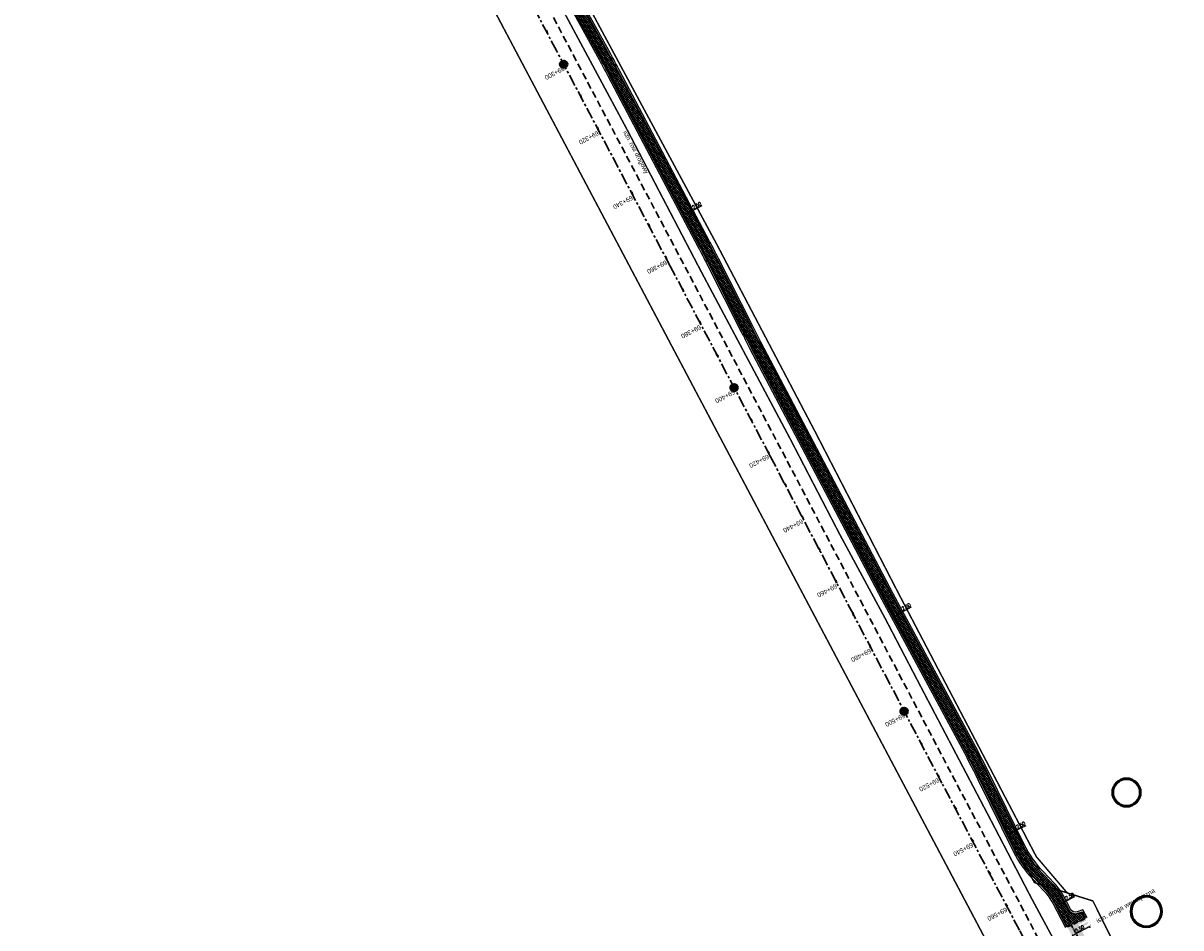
# Model space of a CAD drawing. Extents: x 7529638 to 7533737, y 5721204 to 5727900.
# Tile 11 of 24: x 7530874 to 7531190, y 5725067 to 5725315. Entities that reach past the tile are written whole.
import ezdxf

# ---------------------------------------------------------------- set-up
doc = ezdxf.new("R2010")
doc.units = 0
doc.header["$PDMODE"] = 1
doc.header["$PDSIZE"] = 0.3
for name, pattern in [('817-dzialki-09-05-04$0$HIDDEN', [0.375, 0.25, -0.125]), ('ACAD_ISO05W100', [33, 24, -3, 0, -3, 0, -3]), ('CENTER', [50.8, 31.75, -6.35, 6.35, -6.35]), ('DASHED', [19.05, 12.7, -6.35]), ('HIDDEN', [9.525, 6.35, -3.175])]:
    doc.linetypes.add(name, pattern=pattern)
for name, color, linetype in [('C-DROGI-SYTUACJA-ETYKIETY', 7, 'Continuous'), ('D-pobocza', 60, 'Continuous'), ('D-rowy', 160, 'Continuous'), ('D-wymiary', 1, 'Continuous')]:
    doc.layers.add(name, color=color, linetype=linetype)
for name, color, linetype, lineweight, true_color in [('D-hatch-ciag-pieszo-rowerowy', 7, 'Continuous', 13, 0xff9f80), ('D-LR-etap-III', 7, '817-dzialki-09-05-04$0$HIDDEN', 50, 0x00008f), ('D-podzialy-dzialek', 7, 'Continuous', 50, 0xff3333), ('D-poziome-powl-czerwona', 7, 'Continuous', 9, 0xff6161)]:
    doc.layers.add(name, color=color, linetype=linetype, lineweight=lineweight, true_color=true_color)
for name, color, linetype, lineweight in [('D-krawędzie', 3, 'Continuous', 30), ('D-krawężniki-obniżone', 40, 'DASHED', 30), ('D-obrzeża', 2, 'Continuous', 30), ('D-opisy', 2, 'Continuous', 30), ('D-oś', 10, 'CENTER', 30), ('D-pas-drogowy', 7, 'ACAD_ISO05W100', 50)]:
    doc.layers.add(name, color=color, linetype=linetype, lineweight=lineweight)
doc.layers.add('D-malowanie-proj', color=7, linetype='Continuous', true_color=0x3333ff)
doc.styles.add('DIMTEXT', font='simplex.shx', dxfattribs={"width": 0.7})
doc.styles.get("Standard").update_dxf_attribs({"font": 'arial.ttf'})
doc.dimstyles.new('500', dxfattribs={"dimtxt": 1, "dimasz": 0.7, "dimexe": 0.2, "dimexo": 0.5, "dimgap": 0.2, "dimtad": 1, "dimrnd": 0.005, "dimzin": 0, "dimdsep": 46, "dimtxsty": 'DIMTEXT', "dimblk": 'ARCHTICK', "dimcen": 0, "dimclrd": 256, "dimclre": 256, "dimclrt": 2, "dimadec": 5, "dimazin": 0, "dimtfac": 1, "dimtofl": 0, "dimtmove": 0, "dimatfit": 3, "dimfxl": 1, "dimtolj": 1, "dimtzin": 0, "dimlwd": -1, "dimlwe": -1, "dimarcsym": 0})
pattern_1 = [(45, (0, 0), (-0.33675960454, 0.33675960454), []), (135, (0, 0), (-0.33675960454, -0.33675960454), [])]

# ---------------------------------------------------------------- blocks, each defined once
blk = doc.blocks.new('kilometraz')
at = {"linetype": 'ByBlock', "lineweight": -2}
blk.add_hatch(color=0, dxfattribs=at).paths.add_polyline_path([(0, -0.375, 0.4142136), (0.375, 0, 0.4142136), (0, 0.375)])
at = {"color": 0, "linetype": 'ByBlock', "lineweight": -2}
blk.add_line((0, 0.375), (0, -0.375), dxfattribs=at)
blk.add_circle((0, 0), 0.375, dxfattribs=at)
blk = doc.blocks.new('AeccTickLine')
at = {"color": 0, "linetype": 'ByBlock', "lineweight": -2}
blk.add_line((0, 1), (0, -1), dxfattribs=at)
blk = doc.blocks.new('_ArchTick')
at = {"color": 0, "linetype": 'ByBlock', "const_width": 0.15}
blk.add_lwpolyline([(-0.5, -0.5), (0.5, 0.5)], dxfattribs=at)
blk = doc.blocks.new('*D86')
at = {"layer": 'D-wymiary', "transparency": 16777216}
for p, q in [((7531165.47, 5725067.62), (7531160.62, 5725065.08)), ((7531160.85, 5725064.64), (7531160.72, 5725064.9)), ((7531165.7, 5725067.19), (7531165.56, 5725067.44))]:
    blk.add_line(p, q, dxfattribs=at)
at = {"layer": 'Defpoints', "color": 0, "transparency": 16777216}
for p in [(7531160.62, 5725065.08), (7531160.62, 5725065.08), (7531165.47, 5725067.63)]:
    blk.add_point(p, dxfattribs=at)
at = {"layer": 'D-wymiary', "transparency": 16777216, "xscale": 0.6999999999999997, "yscale": 0.6999999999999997, "zscale": 0.6999999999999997}
for p, rotation in [((7531165.47, 5725067.62), 27.68596842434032), ((7531160.62, 5725065.08), 207.6859684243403)]:
    blk.add_blockref('_ArchTick', p, dxfattribs=dict(at, rotation=rotation))
at = {"layer": 'D-wymiary', "color": 2, "transparency": 16777216, "insert": (7531162.72, 5725066.97), "char_height": 1, "attachment_point": 5, "rotation": 27.686, "style": 'DIMTEXT'}
blk.add_mtext('\\A1;5.50', dxfattribs=at)
blk = doc.blocks.new('*D95')
at = {"layer": 'D-wymiary', "transparency": 16777216}
for p, q in [((7531156.34, 5725073.15), (7531158.55, 5725074.31)), ((7531158.55, 5725074.31), (7531161.41, 5725075.82)), ((7531156.57, 5725072.71), (7531156.43, 5725072.97)), ((7531158.79, 5725073.87), (7531158.65, 5725074.14))]:
    blk.add_line(p, q, dxfattribs=at)
at = {"layer": 'Defpoints', "color": 0, "transparency": 16777216}
for p in [(7531158.55, 5725074.31), (7531158.55, 5725074.31), (7531156.34, 5725073.15)]:
    blk.add_point(p, dxfattribs=at)
at = {"layer": 'D-wymiary', "transparency": 16777216, "xscale": 0.6999999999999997, "yscale": 0.6999999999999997, "zscale": 0.6999999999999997}
for p, rotation in [((7531158.55, 5725074.31), 27.78069430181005), ((7531156.34, 5725073.15), 207.7806943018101)]:
    blk.add_blockref('_ArchTick', p, dxfattribs=dict(at, rotation=rotation))
at = {"layer": 'D-wymiary', "color": 2, "transparency": 16777216, "insert": (7531159.97, 5725075.85), "char_height": 1, "attachment_point": 5, "rotation": 27.7807, "style": 'DIMTEXT'}
blk.add_mtext('\\A1;2.50', dxfattribs=at)
blk = doc.blocks.new('*D112')
at = {"layer": 'D-wymiary', "linetype": 'ByBlock', "transparency": 16777216}
for p, q in [((7531142.87, 5725092.71), (7531145.12, 5725093.82)), ((7531144.89, 5725094.27), (7531145.03, 5725094)), ((7531145.12, 5725093.82), (7531148.02, 5725095.25)), ((7531142.65, 5725093.16), (7531142.78, 5725092.89))]:
    blk.add_line(p, q, dxfattribs=at)
at = {"layer": 'Defpoints', "color": 0, "linetype": 'ByBlock', "transparency": 16777216}
for p in [(7531145.12, 5725093.82), (7531145.12, 5725093.82), (7531142.87, 5725092.71)]:
    blk.add_point(p, dxfattribs=at)
at = {"layer": 'D-wymiary', "linetype": 'ByBlock', "transparency": 16777216, "xscale": 0.6999999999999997, "yscale": 0.6999999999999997, "zscale": 0.6999999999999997}
for p, rotation in [((7531145.12, 5725093.82), 26.27274680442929), ((7531142.87, 5725092.71), 206.2727468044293)]:
    blk.add_blockref('_ArchTick', p, dxfattribs=dict(at, rotation=rotation))
at = {"layer": 'D-wymiary', "color": 2, "linetype": 'ByBlock', "transparency": 16777216, "insert": (7531146.57, 5725095.32), "char_height": 1, "attachment_point": 5, "rotation": 26.2727, "style": 'DIMTEXT'}
blk.add_mtext('\\A1;2.50', dxfattribs=at)
blk = doc.blocks.new('*D113')
at = {"layer": 'D-wymiary', "linetype": 'ByBlock', "transparency": 16777216}
for p, q in [((7531111.66, 5725152.33), (7531113.86, 5725153.52)), ((7531113.62, 5725153.96), (7531113.77, 5725153.69)), ((7531113.86, 5725153.52), (7531116.71, 5725155.05)), ((7531111.42, 5725152.77), (7531111.56, 5725152.51))]:
    blk.add_line(p, q, dxfattribs=at)
at = {"layer": 'Defpoints', "color": 0, "linetype": 'ByBlock', "transparency": 16777216}
for p in [(7531113.86, 5725153.52), (7531113.86, 5725153.52), (7531111.66, 5725152.33)]:
    blk.add_point(p, dxfattribs=at)
at = {"layer": 'D-wymiary', "linetype": 'ByBlock', "transparency": 16777216, "xscale": 0.6999999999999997, "yscale": 0.6999999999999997, "zscale": 0.6999999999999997}
for p, rotation in [((7531113.86, 5725153.52), 28.3226290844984), ((7531111.66, 5725152.33), 208.3226290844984)]:
    blk.add_blockref('_ArchTick', p, dxfattribs=dict(at, rotation=rotation))
at = {"layer": 'D-wymiary', "color": 2, "linetype": 'ByBlock', "transparency": 16777216, "insert": (7531115.26, 5725155.07), "char_height": 1, "attachment_point": 5, "rotation": 28.3226, "style": 'DIMTEXT'}
blk.add_mtext('\\A1;2.50', dxfattribs=at)
blk = doc.blocks.new('*D114')
at = {"layer": 'D-wymiary', "linetype": 'ByBlock', "transparency": 16777216}
for p, q in [((7531056.57, 5725263.3), (7531059.43, 5725264.81)), ((7531054.36, 5725262.13), (7531056.57, 5725263.3)), ((7531054.59, 5725261.69), (7531054.45, 5725261.95)), ((7531056.8, 5725262.86), (7531056.66, 5725263.12))]:
    blk.add_line(p, q, dxfattribs=at)
at = {"layer": 'Defpoints', "color": 0, "linetype": 'ByBlock', "transparency": 16777216}
for p in [(7531054.36, 5725262.13), (7531056.57, 5725263.3), (7531056.57, 5725263.3)]:
    blk.add_point(p, dxfattribs=at)
at = {"layer": 'D-wymiary', "linetype": 'ByBlock', "transparency": 16777216, "xscale": 0.6999999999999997, "yscale": 0.6999999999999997, "zscale": 0.6999999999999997}
for p, rotation in [((7531054.36, 5725262.13), 207.8127057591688), ((7531056.57, 5725263.3), 27.81270575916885)]:
    blk.add_blockref('_ArchTick', p, dxfattribs=dict(at, rotation=rotation))
at = {"layer": 'D-wymiary', "color": 2, "linetype": 'ByBlock', "transparency": 16777216, "insert": (7531057.98, 5725264.83), "char_height": 1, "attachment_point": 5, "rotation": 27.8127, "style": 'DIMTEXT'}
blk.add_mtext('\\A1;2.50', dxfattribs=at)

msp = doc.modelspace()

# ---------------------------------------------------------------- hatches: boundary and pattern name
at = {"layer": 'D-hatch-ciag-pieszo-rowerowy'}
h = msp.add_hatch(dxfattribs=at)
h.set_pattern_fill('ANSI37', color=256, scale=0.15, style=0)
h.set_pattern_definition(pattern_1)
h.paths.add_polyline_path([(7531004.677, 5725360.684), (7531003.472, 5725360.289), (7531020.53, 5725328.004, 0.0040668), (7531022.845, 5725323.708), (7531032.808, 5725305.571, -0.0042281), (7531035.213, 5725301.104), (7531043.691, 5725285.032), (7531044.822, 5725285.569), (7531036.314, 5725301.696, 0.0042281), (7531033.909, 5725306.164), (7531023.945, 5725324.301, -0.0040668), (7531021.63, 5725328.597)])
h.paths.add_polyline_path([(7531003.472, 5725360.289), (7531002.267, 5725359.893), (7531019.429, 5725327.411, 0.0040668), (7531021.744, 5725323.115), (7531031.707, 5725304.978, -0.0042281), (7531034.112, 5725300.511), (7531042.561, 5725284.496), (7531043.691, 5725285.032), (7531035.213, 5725301.104, 0.0042281), (7531032.808, 5725305.571), (7531022.845, 5725323.708, -0.0040668), (7531020.53, 5725328.004)])
h = msp.add_hatch(dxfattribs=at)
h.set_pattern_fill('ANSI37', color=256, scale=0.15, style=0)
h.set_pattern_definition(pattern_1)
h.paths.add_polyline_path([(7531044.822, 5725285.569), (7531043.691, 5725285.032), (7531059.944, 5725254.223, -0.0044005), (7531062.366, 5725249.531), (7531071.709, 5725231.04, 0.0041222), (7531073.975, 5725226.644), (7531080.59, 5725214.071), (7531081.737, 5725214.576), (7531075.086, 5725227.216, -0.0041222), (7531072.82, 5725231.613), (7531063.477, 5725250.104, 0.0044006), (7531061.055, 5725254.796)])
h.paths.add_polyline_path([(7531043.691, 5725285.032), (7531042.561, 5725284.496), (7531058.833, 5725253.649, -0.0044005), (7531061.256, 5725248.957), (7531070.597, 5725230.467, 0.0041222), (7531072.864, 5725226.071), (7531079.443, 5725213.566), (7531080.59, 5725214.071), (7531073.975, 5725226.644, -0.0041222), (7531071.709, 5725231.04), (7531062.366, 5725249.531, 0.0044005), (7531059.944, 5725254.223)])
h = msp.add_hatch(dxfattribs=at)
h.set_pattern_fill('ANSI37', color=256, scale=0.15, style=0)
h.set_pattern_definition(pattern_1)
h.paths.add_polyline_path([(7531088.49, 5725201.74), (7531081.737, 5725214.576), (7531080.59, 5725214.071), (7531087.383, 5725201.158), (7531110.122, 5725157.821), (7531118.165, 5725142.897), (7531119.253, 5725143.512), (7531111.229, 5725158.402)])
h.paths.add_polyline_path([(7531087.383, 5725201.158), (7531080.59, 5725214.071), (7531079.443, 5725213.566), (7531086.277, 5725200.577), (7531109.015, 5725157.24), (7531117.077, 5725142.282), (7531118.165, 5725142.897), (7531110.122, 5725157.821)])
h = msp.add_hatch(dxfattribs=at)
h.set_pattern_fill('ANSI37', color=256, scale=0.15, style=0)
h.set_pattern_definition(pattern_1)
h.paths.add_polyline_path([(7531118.165, 5725142.897), (7531117.077, 5725142.282), (7531130.341, 5725117.67, -0.0090115), (7531135.299, 5725108.06), (7531145.036, 5725088.322, 0.0752857), (7531150.171, 5725080.951), (7531151.457, 5725079.596), (7531152.272, 5725080.553), (7531151.217, 5725081.666, -0.0752517), (7531146.083, 5725089.033), (7531136.397, 5725108.66, 0.0089782), (7531131.457, 5725118.234)])
h.paths.add_polyline_path([(7531119.253, 5725143.512), (7531118.165, 5725142.897), (7531131.457, 5725118.234, -0.0089782), (7531136.397, 5725108.66), (7531146.083, 5725089.033, 0.0752517), (7531151.217, 5725081.666), (7531152.272, 5725080.553), (7531153.087, 5725081.511), (7531152.262, 5725082.381, -0.0752174), (7531147.129, 5725089.744), (7531137.495, 5725109.262, 0.0089445), (7531132.573, 5725118.799)])
h = msp.add_hatch(dxfattribs=at)
h.set_pattern_fill('ANSI37', color=256, scale=0.15, style=0)
h.set_pattern_definition(pattern_1)
edge = h.paths.add_edge_path()
edge.add_line((7531153.087, 5725081.511), (7531151.457, 5725079.596))
edge.add_line((7531151.457, 5725079.596), (7531153.382, 5725077.565))
edge.add_arc((7531142.498, 5725067.244), 15, 27.78069, 43.4789, ccw=False)
edge.add_line((7531155.769, 5725074.235), (7531156.913, 5725072.064))
edge.add_line((7531156.913, 5725072.064), (7531159.315, 5725067.483))
edge.add_line((7531159.315, 5725067.483), (7531159.572, 5725067.581))
edge.add_line((7531159.572, 5725067.581), (7531160.083, 5725067.813))
edge.add_line((7531160.083, 5725067.813), (7531160.661, 5725068.066))
edge.add_line((7531160.661, 5725068.066), (7531162.123, 5725068.742))
edge.add_line((7531162.123, 5725068.742), (7531164.322, 5725069.743))
edge.add_line((7531164.322, 5725069.743), (7531163.358, 5725071.533))
edge.add_line((7531163.358, 5725071.533), (7531162.183, 5725071.113))
edge.add_arc((7531161.509, 5725072.995), 2, 207.78069, 289.69905, ccw=False)
edge.add_line((7531159.739, 5725072.063), (7531157.82, 5725075.705))
edge.add_arc((7531144.549, 5725068.714), 15, 27.78069, 43.4789)
edge.add_line((7531155.434, 5725079.035), (7531153.087, 5725081.511))
at = {"layer": 'D-malowanie-proj'}
h = msp.add_hatch(color=256, dxfattribs=at)
h.paths.add_polyline_path([(7531164.587, 5725069.275), (7531164.354, 5725069.717), (7531161.699, 5725068.32), (7531161.932, 5725067.877)])
h.paths.add_polyline_path([(7531165.053, 5725068.39), (7531164.82, 5725068.832), (7531162.165, 5725067.435), (7531162.398, 5725066.992)])
h.paths.add_polyline_path([(7531165.519, 5725067.505), (7531165.286, 5725067.947), (7531162.631, 5725066.55), (7531162.864, 5725066.108)])
h.paths.add_polyline_path([(7531160.162, 5725066.946), (7531159.93, 5725067.388), (7531159.487, 5725067.156), (7531159.72, 5725066.713)])
h.paths.add_polyline_path([(7531160.628, 5725066.061), (7531160.395, 5725066.503), (7531159.953, 5725066.271), (7531160.186, 5725065.828)])
h.paths.add_polyline_path([(7531161.094, 5725065.176), (7531160.861, 5725065.619), (7531160.419, 5725065.386), (7531160.651, 5725064.943)])
at = {"layer": 'D-poziome-powl-czerwona'}
h = msp.add_hatch(color=256, dxfattribs=at)
h.dxf.hatch_style = 1
h.paths.add_polyline_path([(7531162.557, 5725061.331), (7531162.752, 5725061.591), (7531163.171, 5725062.061), (7531163.838, 5725062.792), (7531164.528, 5725063.232), (7531164.863, 5725063.413), (7531162.087, 5725068.725), (7531160.661, 5725068.066), (7531160.083, 5725067.813), (7531159.572, 5725067.581), (7531159.316, 5725067.483)])

# ---------------------------------------------------------------- linework, layer by layer
at = {"layer": 'D-krawędzie', "linetype": 'HIDDEN', "ltscale": 0.3, "flags": 128}
msp.add_lwpolyline([(7530572.01, 5726166.06), (7530620.381, 5726072.761), (7530641.555, 5726032.008), (7530660.961, 5725995.07), (7530689.128, 5725941.54), (7530707.336, 5725907.032), (7530725.256, 5725873.093), (7530743.97, 5725837.654), (7530770.527, 5725787.119), (7530787.864, 5725754.267), (7530809.898, 5725712.542), (7530824.739, 5725684.389), (7530840.856, 5725653.693), (7530860.675, 5725616.154), (7530865.283, 5725607.394), (7530878.05, 5725583.08), (7530918.172, 5725507.178), (7530950.163, 5725446.305), (7530993.419, 5725364.265), (7531022.766, 5725308.719), (7531053.81, 5725249.872), (7531081.166, 5725197.875), (7531103.902, 5725154.541), (7531128.123, 5725108.448), (7531149.3, 5725068.25), (7531167.38, 5725033.767), (7531197.165, 5724976.988), (7531228.151, 5724918.034), (7531253.153, 5724870.491), (7531286.796, 5724806.654), (7531306.74, 5724768.665), (7531335.094, 5724714.652), (7531357.319, 5724672.439), (7531373.645, 5724641.454), (7531392.162, 5724605.999), (7531418.48, 5724555.853), (7531439.727, 5724515.582), (7531468.399, 5724461.077), (7531491.782, 5724416.528), (7531531.99, 5724339.833), (7531557.227, 5724291.659), (7531569.852, 5724267.577), (7531591.376, 5724226.548), (7531610.004, 5724191.103), (7531616.883, 5724177.999), (7531629.985, 5724153.025), (7531641.007, 5724132.022), (7531664.906, 5724087.617), (7531677.644, 5724064.786), (7531683.112, 5724054.988), (7531686.753, 5724048.18), (7531695.448, 5724031.697), (7531703.749, 5724015.917), (7531709.214, 5724005.514), (7531719.389, 5723986.147), (7531726.295, 5723973), (7531732.741, 5723960.736), (7531735.13, 5723956.19)], dxfattribs=at)
at = {"layer": 'D-krawężniki-obniżone', "ltscale": 0.1, "flags": 128}
msp.add_lwpolyline([(7531159.315, 5725067.483), (7531159.572, 5725067.581), (7531160.083, 5725067.813), (7531160.661, 5725068.066), (7531162.123, 5725068.742), (7531164.322, 5725069.743)], dxfattribs=at)
at = {"layer": 'D-LR-etap-III', "ltscale": 10, "flags": 128}
msp.add_lwpolyline([(7531750.474, 5723895.103, 0.4, 0.4, 0), (7531750.505, 5723895.13, 0.4, 0.4, 0), (7531682.71, 5724022.92, 0.4, 0.4, 0), (7531619.177, 5724147.204, 0.4, 0.4, 0), (7531592.309, 5724198.489, 0.4, 0.4, 0), (7531553.264, 5724272.919, 0.4, 0.4, 0), (7531504.02, 5724366.79, 0.4, 0.4, 0), (7531482.09, 5724407.62, 0.4, 0.4, 0), (7531412.35, 5724541.183, 0.4, 0.4, 0), (7531388.464, 5724586.93, 0.4, 0.4, 0), (7531345.12, 5724669.94, 0.4, 0.4, 0), (7531127.66, 5725081.67, 0.4, 0.4, 0), (7531059.253, 5725211.041, 0.4, 0.4, 0), (7531008.007, 5725307.954, 0.4, 0.4, 0), (7530964.182, 5725390.836, 0.4, 0.4, 0), (7530914.557, 5725484.684, 0.4, 0.4, 0), (7530865.243, 5725577.494, 0.4, 0.4, 0), (7530840.085, 5725624.059, 0.4, 0.4, 0), (7530802.56, 5725694.925, 0.4, 0.4, 0), (7530755.54, 5725787.51, 0.4, 0.4, 0), (7530708.718, 5725876.303, 0.4, 0.4, 0), (7530695.12, 5725902.09, 0.4, 0.4, 0), (7530642.914, 5726001.078, 0.4, 0.4, 0), (7530634.935, 5726016.147, 0.4, 0.4, 0), (7530610.82, 5726061.93, 0.4, 0.4, 0), (7530610.82, 5726061.93, 0.4, 0.4, 0), (7530607.21, 5726063.51, 0.4, 0.4, 0), (7530597.42, 5726080.68, 0.4, 0.4, 0), (7530591.16, 5726088.44, 0.4, 0.4, 0), (7530581.28, 5726107.21, 0.4, 0.4, 0), (7530571.29, 5726130.56, 0.4, 0.4, 0), (7530549.555, 5726171.527, 0.4, 0.4, 0), (7530531.014, 5726206.474, 0.4, 0.4, 0), (7530516.461, 5726236.017, 0.4, 0.4, 0), (7530500.799, 5726266.141, 0.4, 0.4, 0), (7530491.35, 5726283.94, 0.4, 0.4, 0), (7530482.4, 5726303.41, 0.4, 0.4, 0), (7530482.4, 5726303.41, 0.4, 0.4, 0), (7530450.41, 5726357.28, 0.4, 0.4, 0), (7530397.759, 5726458.5, 0.4, 0.4, 0), (7530334.708, 5726583.665, 0.4, 0.4, 0), (7530303.939, 5726645.168, 0.4, 0.4, 0), (7530300.51, 5726651.778, 0.4, 0.4, 0), (7530289.214, 5726671.967, 0.4, 0.4, 0), (7530281.54, 5726685.57, 0.4, 0.4, 0), (7530261.371, 5726724.163, 0.4, 0.4, 0), (7530254.03, 5726738.21, 0.4, 0.4, 0), (7530197.22, 5726845.06, 0.4, 0.4, 0), (7530194.71, 5726849.15, 0.4, 0.4, 0), (7530195.92, 5726850.75, 0.4, 0.4, 0), (7530170.547, 5726892.961, 0.4, 0.4, 0), (7530143.175, 5726945.066, 0.4, 0.4, 0), (7530105.06, 5727018.32, 0.4, 0.4, 0), (7530100.06, 5727027.16, 0.4, 0.4, 0), (7530062.319, 5727099.625, 0.4, 0.4, 0), (7530015.379, 5727189.42, 0.4, 0.4, 0), (7529983.208, 5727250.207, 0.4, 0.4, 0), (7529953.284, 5727306.747, 0.4, 0.4, 0), (7529900.671, 5727406.159, 0.4, 0.4, 0), (7529890.63, 5727425.131, 0.4, 0.4, 0), (7529875.155, 5727454.426, 0.4, 0.4, 0), (7529857.56, 5727487.787, 0.4, 0.4, 0), (7529835.194, 5727530.193, 0.4, 0.4, 0), (7529811.741, 5727574.662, 0.4, 0.4, 0), (7529792.102, 5727611.923, 0.4, 0.4, 0), (7529768.066, 5727657.47, 0.4, 0.4, 0), (7529755.211, 5727682.131, 0.4, 0.4, 0), (7529753.31, 5727681.13, 0.4, 0.4, 0), (7529739.21, 5727707.77, 0.4, 0.4, 0), (7529735.395, 5727711.252, 0.4, 0.4, 0), (7529725.42, 5727730.2, 0.4, 0.4, 0), (7529723.55, 5727729.88, 0.4, 0.4, 0), (7529697.302, 5727779.642, 0.4, 0.4, 0), (7529719.413, 5727790.898, 0.4, 0.4, 0), (7529736.46, 5727758.74, 0.4, 0.4, 0.0460321), (7529740.444, 5727753.465, 0.4, 0.4, 0), (7529741.648, 5727752.231, 0.4, 0.4, -0.0717852), (7529745.223, 5727747.325, 0.4, 0.4, 0), (7529749.949, 5727738.389, 0.4, 0.4, 0), (7529777.124, 5727686.992, 0.4, 0.4, 0), (7529796.062, 5727651.09, 0.4, 0.4, 0), (7529814.579, 5727616.605, 0.4, 0.4, 0), (7529839.955, 5727570.082, 0.4, 0.4, 0), (7529859.864, 5727533.021, 0.4, 0.4, 0), (7529880.997, 5727493.182, 0.4, 0.4, 0), (7529904.798, 5727448.507, 0.4, 0.4, 0), (7529920.757, 5727418.287, 0.4, 0.4, 0), (7529946.499, 5727367.895, 0.4, 0.4, 0), (7529971.896, 5727319.981, 0.4, 0.4, 0), (7529988.437, 5727288.487, 0.4, 0.4, 0), (7529996.992, 5727272.627, 0.4, 0.4, 0), (7530017.129, 5727234.286, 0.4, 0.4, 0), (7530032.82, 5727204.742, 0.4, 0.4, 0), (7530051.161, 5727170.054, 0.4, 0.4, 0), (7530068.798, 5727136.771, 0.4, 0.4, 0), (7530090.027, 5727095.971, 0.4, 0.4, 0), (7530107.701, 5727063.401, 0.4, 0.4, 0), (7530136.275, 5727011.384, 0.4, 0.4, 0), (7530162.713, 5726962.886, 0.4, 0.4, 0), (7530186.28, 5726918.985, 0.4, 0.4, 0), (7530207.082, 5726878.943, 0.4, 0.4, 0), (7530230.626, 5726834.519, 0.4, 0.4, 0), (7530260.222, 5726778.245, 0.4, 0.4, 0), (7530265.608, 5726773.238, 0.4, 0.4, 0), (7530276.571, 5726763.69, 0.4, 0.4, 0), (7530289.767, 5726738.01, 0.4, 0.4, 0), (7530291.165, 5726721.546, 0.4, 0.4, 0), (7530295.342, 5726713.088, 0.4, 0.4, 0), (7530301.678, 5726700.637, 0.4, 0.4, 0), (7530324.365, 5726656.792, 0.4, 0.4, 0), (7530342.136, 5726623.047, 0.4, 0.4, 0), (7530359.054, 5726590.648, 0.4, 0.4, 0), (7530382.017, 5726547.444, 0.4, 0.4, 0), (7530405.164, 5726503.164, 0.4, 0.4, 0), (7530426.654, 5726462.186, 0.4, 0.4, 0), (7530447.035, 5726423.303, 0.4, 0.4, 0), (7530470, 5726379.319, 0.4, 0.4, 0), (7530489.471, 5726342.493, 0.4, 0.4, 0), (7530508.631, 5726306.285, 0.4, 0.4, 0), (7530529.209, 5726266.894, 0.4, 0.4, 0), (7530544.133, 5726237.806, 0.4, 0.4, 0), (7530554.936, 5726217.866, 0.4, 0.4, 0.0204379), (7530556.557, 5726215.146, 0.4, 0.4, 0), (7530564.205, 5726203.429, 0.4, 0.4, -0.0241664), (7530566.219, 5726199.99, 0.4, 0.4, 0), (7530569.433, 5726193.841, 0.4, 0.4, -0.0214946), (7530571.303, 5726189.853, 0.4, 0.4, 0), (7530574.17, 5726182.99, 0.4, 0.4, 0.0225353), (7530576.043, 5726179.017, 0.4, 0.4, 0), (7530580.578, 5726170.428, 0.4, 0.4, 0), (7530583.3, 5726167.41, 0.4, 0.4, 0), (7530588.019, 5726160.183, 0.4, 0.4, 0), (7530598.618, 5726155.264, 0.4, 0.4, 0), (7530608.258, 5726140.497, 0.4, 0.4, 0), (7530603.27, 5726136.83, 0.4, 0.4, 0), (7530606.53, 5726131.84, 0.4, 0.4, 0), (7530603.992, 5726123.395, 0.4, 0.4, 0), (7530604.725, 5726122.208, 0.4, 0.4, -0.0171909), (7530608.179, 5726116.165, 0.4, 0.4, 0), (7530628.536, 5726077.513, 0.4, 0.4, 0), (7530650.61, 5726035.728, 0.4, 0.4, 0), (7530669.66, 5725998.908, 0.4, 0.4, 0), (7530697.662, 5725945.732, 0.4, 0.4, 0), (7530716.009, 5725911.041, 0.4, 0.4, 0), (7530734.249, 5725876.731, 0.4, 0.4, 0), (7530752.493, 5725841.77, 0.4, 0.4, 0), (7530779.501, 5725790.396, 0.4, 0.4, 0), (7530796.713, 5725757.721, 0.4, 0.4, 0), (7530818.11, 5725716.812, 0.4, 0.4, 0), (7530832.483, 5725688.463, 0.4, 0.4, 0), (7530848.599, 5725657.77, 0.4, 0.4, 0), (7530868.416, 5725620.234, 0.4, 0.4, 0), (7530873.03, 5725611.462, 0.4, 0.4, 0), (7530879.813, 5725598.545, 0.4, 0.4, 0.1336076), (7530886.517, 5725591.336, 0.4, 0.4, 0), (7530889.092, 5725589.736, 0.4, 0.4, -0.0197443), (7530902.424, 5725580.208, 0.4, 0.4, 0), (7530905.83, 5725573.47, 0.4, 0.4, -0.019389), (7530909.092, 5725555.549, 0.4, 0.4, 0), (7530909.405, 5725546.422, 0.4, 0.4, 0), (7530926.738, 5725511.613, 0.4, 0.4, 0), (7530959.045, 5725450.186, 0.4, 0.4, 0), (7531002.124, 5725368.289, 0.4, 0.4, 0), (7531031.647, 5725313.275, 0.4, 0.4, 0), (7531063.399, 5725254.295, 0.4, 0.4, 0), (7531090.471, 5725202.703, 0.4, 0.4, 0), (7531113.223, 5725158.577, 0.4, 0.4, 0), (7531150.831, 5725086.712, 0.4, 0.4, 0), (7531159.28, 5725076.787, 0.4, 0.4, 0), (7531166.31, 5725074.58, 0.4, 0.4, 0), (7531172.29, 5725062.58, 0.4, 0.4, 0), (7531170.59, 5725055.606, 0.4, 0.4, 0), (7531174.952, 5725040.351, 0.4, 0.4, 0), (7531205.998, 5724981.579, 0.4, 0.4, 0), (7531237.222, 5724922.816, 0.4, 0.4, 0), (7531262.39, 5724875.283, 0.4, 0.4, 0), (7531296.078, 5724811.596, 0.4, 0.4, 0), (7531315.935, 5724773.526, 0.4, 0.4, 0), (7531345.276, 5724720.081, 0.4, 0.4, 0), (7531366.586, 5724677.208, 0.4, 0.4, 0), (7531382.715, 5724645.976, 0.4, 0.4, 0), (7531401.299, 5724610.875, 0.4, 0.4, 0), (7531427.288, 5724560.489, 0.4, 0.4, 0), (7531449.111, 5724520.398, 0.4, 0.4, 0), (7531477.65, 5724466.021, 0.4, 0.4, 0), (7531500.996, 5724421.113, 0.4, 0.4, 0), (7531512.961, 5724397.937, 0.4, 0.4, 0.002391), (7531518.819, 5724389.827, 0.4, 0.4, 0), (7531526.32, 5724379.39, 0.4, 0.4, 0), (7531539.05, 5724355.274, 0.4, 0.4, 0), (7531567.497, 5724301.386, 0.4, 0.4, 0), (7531601.021, 5724241.29, 0.4, 0.4, 0), (7531634.984, 5724179.164, 0.4, 0.4, 0), (7531649, 5724153.82, 0.4, 0.4, 0), (7531666.786, 5724113.659, 0.4, 0.4, 0), (7531674.55, 5724094.21, 0.4, 0.4, 0), (7531682.84, 5724077.713, 0.4, 0.4, 0), (7531692.69, 5724058.11, 0.4, 0.4, 0), (7531692.69, 5724058.11, 0.4, 0.4, 0), (7531699.47, 5724043.17, 0.4, 0.4, 0), (7531719.792, 5724002.494, 0.4, 0.4, 0), (7531737.748, 5723966.758, 0.4, 0.4, 0), (7531754.514, 5723945.886, 0.4, 0.4, 0), (7531764.652, 5723934.667, 0.4, 0.4, 0), (7531780.08, 5723929.25, 0.4, 0.4, 0), (7531792.612, 5723906.338, 0.4, 0.4, 0), (7531792.612, 5723906.338, 0.4, 0.4, 0), (7531756.962, 5723883.055, 0.4, 0.4, 0), (7531750.46, 5723895.13, 0.4, 0.4, 0), (7531750.46, 5723895.13, 0, 0, 0)], format="xyseb", dxfattribs=at)
at = {"layer": 'D-obrzeża'}
for points in [[(7531021.744, 5725323.115), (7531031.707, 5725304.978, -0.0042281), (7531034.112, 5725300.511), (7531058.833, 5725253.649, -0.0044005), (7531061.256, 5725248.957), (7531070.597, 5725230.467, 0.0041222), (7531072.864, 5725226.071), (7531086.277, 5725200.577), (7531109.015, 5725157.24), (7531130.341, 5725117.67, -0.0090115), (7531135.299, 5725108.06), (7531145.036, 5725088.322, 0.0752857), (7531150.171, 5725080.951), (7531153.382, 5725077.565, -0.0686037), (7531155.769, 5725074.235), (7531156.913, 5725072.064), (7531159.315, 5725067.483)], [(7531164.322, 5725069.743), (7531163.358, 5725071.533), (7531162.183, 5725071.113, -0.3734787), (7531159.739, 5725072.063), (7531157.82, 5725075.705, 0.0686037), (7531155.434, 5725079.035), (7531152.262, 5725082.381, -0.0752174), (7531147.129, 5725089.744), (7531137.495, 5725109.262, 0.0089445), (7531132.573, 5725118.799), (7531111.229, 5725158.402), (7531088.49, 5725201.74), (7531075.086, 5725227.216, -0.0041222), (7531072.82, 5725231.613), (7531063.477, 5725250.104, 0.0044006), (7531061.055, 5725254.796), (7531036.314, 5725301.696, 0.0042281), (7531033.909, 5725306.164), (7531023.945, 5725324.301, -0.0040668)]]:
    msp.add_lwpolyline(points, format="xyb", dxfattribs=at)
at = {"layer": 'D-oś', "ltscale": 0.1}
msp.add_lwpolyline([(7531488.683, 5724414.901), (7531465.302, 5724459.448), (7531436.63, 5724513.951), (7531415.383, 5724554.223), (7531389.061, 5724604.375), (7531370.545, 5724639.828), (7531354.222, 5724670.808), (7531331.996, 5724713.024), (7531303.641, 5724767.038), (7531283.699, 5724805.024), (7531250.055, 5724868.862), (7531225.053, 5724916.406), (7531194.065, 5724975.362), (7531164.28, 5725032.142), (7531146.202, 5725066.622), (7531125.026, 5725106.818), (7531100.803, 5725152.914), (7531078.067, 5725196.247), (7531050.713, 5725248.241), (7531019.672, 5725307.084), (7530990.323, 5725362.632), (7530947.066, 5725444.675), (7530915.075, 5725505.546), (7530874.954, 5725581.449)], dxfattribs=at)
at = {"layer": 'D-oś', "ltscale": 0.03}
msp.add_lwpolyline([(7531022.845, 5725323.708), (7531032.808, 5725305.571, -0.0042281), (7531035.213, 5725301.104), (7531059.944, 5725254.223, -0.0044006), (7531062.366, 5725249.531), (7531071.709, 5725231.04, 0.0041222), (7531073.975, 5725226.644), (7531087.383, 5725201.158), (7531110.122, 5725157.821), (7531131.457, 5725118.234, -0.0089782), (7531136.397, 5725108.66), (7531146.083, 5725089.033, 0.0752517), (7531151.217, 5725081.666), (7531154.313, 5725078.4, -0.0689362), (7531156.869, 5725074.83), (7531166.993, 5725055.55, -0.0687315)], format="xyb", dxfattribs=at)
at = {"layer": 'D-pas-drogowy', "ltscale": 0.2, "flags": 128}
msp.add_lwpolyline([(7531633.019, 5724182.834, 0.4, 0.4, 0), (7531617.559, 5724211.608, 0.4, 0.4, 0), (7531566.784, 5724302.736, 0.4, 0.4, 0), (7531538.419, 5724356.47, 0.4, 0.4, 0), (7531526.32, 5724379.39, 0.4, 0.4, 0), (7531516.102, 5724393.607, 0.4, 0.4, 0.0014851), (7531513.78, 5724396.838, 0.4, 0.4, 0), (7531501.87, 5724413.41, 0.4, 0.4, 0), (7531474.926, 5724464.508, 0.4, 0.4, 0), (7531446.2, 5724518.992, 0.4, 0.4, 0), (7531424.962, 5724559.262, 0.4, 0.4, 0), (7531398.444, 5724609.566, 0.4, 0.4, 0), (7531379.647, 5724645.216, 0.4, 0.4, 0), (7531365.23, 5724672.56, 0.4, 0.4, 0), (7531341.306, 5724717.915, 0.4, 0.4, 0), (7531312.9, 5724771.789, 0.4, 0.4, 0), (7531292.591, 5724810.307, 0.4, 0.4, 0), (7531259.392, 5724873.271, 0.4, 0.4, 0), (7531233.74, 5724921.923, 0.4, 0.4, 0), (7531203.073, 5724980.092, 0.4, 0.4, 0), (7531173.471, 5725036.225, 0.4, 0.4, 0), (7531168.27, 5725046.09, 0.4, 0.4, 0), (7531172.29, 5725062.58, 0.4, 0.4, 0), (7531166.31, 5725074.58, 0.4, 0.4, 0), (7531150.32, 5725079.6, 0.4, 0.4, 0), (7531141.5, 5725096.43, 0.4, 0.4, 0), (7531109.312, 5725157.814, 0.4, 0.4, 0), (7531086.641, 5725201.048, 0.4, 0.4, 0), (7531059.198, 5725253.384, 0.4, 0.4, 0), (7531028.207, 5725312.489, 0.4, 0.4, 0), (7530999.105, 5725367.99, 0.4, 0.4, 0), (7530956.248, 5725449.725, 0.4, 0.4, 0), (7530924.398, 5725510.464, 0.4, 0.4, 0), (7530897.51, 5725561.74, 0.4, 0.4, 0), (7530894.46, 5725566.14, 0.4, 0.4, 0), (7530892.16, 5725570.49, 0.4, 0.4, 0), (7530869.363, 5725613.307, 0.4, 0.4, 0), (7530861.694, 5725627.705, 0.4, 0.4, 0), (7530852.74, 5725644.52, 0.4, 0.4, 0), (7530831.51, 5725684.2, 0.4, 0.4, 0), (7530811.13, 5725722.52, 0.4, 0.4, 0), (7530792.348, 5725757.941, 0.4, 0.4, 0), (7530768.03, 5725803.8, 0.4, 0.4, 0), (7530748.769, 5725840.179, 0.4, 0.4, 0), (7530727.7, 5725879.97, 0.4, 0.4, 0), (7530712.098, 5725909.545, 0.4, 0.4, 0), (7530693.644, 5725944.645, 0.4, 0.4, 0), (7530665.702, 5725997.539, 0.4, 0.4, 0), (7530641.76, 5726042.88, 0.4, 0.4, 0), (7530616.5, 5726091.48, 0.4, 0.4, 0), (7530604.628, 5726114.32, 0.4, 0.4, -0.0077628), (7530602.5, 5726118.43, 0.4, 0.4, 0), (7530603.992, 5726123.395, 0.4, 0.4, 0), (7530606.53, 5726131.84, 0.4, 0.4, 0), (7530603.27, 5726136.83, 0.4, 0.4, 0), (7530593.776, 5726151.369, 0.4, 0.4, 0), (7530590.203, 5726156.84, 0.4, 0.4, 0), (7530583.3, 5726167.41, 0.4, 0.4, 0), (7530580.578, 5726170.428, 0.4, 0.4, 0), (7530575.85, 5726175.67, 0.4, 0.4, 0), (7530569.01, 5726186.66, 0.4, 0.4, 0), (7530562.555, 5726199.189, 0.4, 0.4, 0), (7530555.67, 5726211.39, 0.4, 0.4, 0), (7530548.29, 5726224.23, 0.4, 0.4, 0), (7530540.58, 5726237.71, 0.4, 0.4, 0), (7530532.68, 5726252.65, 0.4, 0.4, 0), (7530524.06, 5726269.35, 0.4, 0.4, 0), (7530502.82, 5726309.91, 0.4, 0.4, 0), (7530488.83, 5726336.63, 0.4, 0.4, 0), (7530466.03, 5726380.16, 0.4, 0.4, 0), (7530438.47, 5726432.77, 0.4, 0.4, 0), (7530424.53, 5726459.09, 0.4, 0.4, 0), (7530401.63, 5726502.97, 0.4, 0.4, 0), (7530383.38, 5726538.06, 0.4, 0.4, 0), (7530353.97, 5726593.52, 0.4, 0.4, 0), (7530338.47, 5726622.74, 0.4, 0.4, 0), (7530322.01, 5726653.88, 0.4, 0.4, 0), (7530297.54, 5726700.33, 0.4, 0.4, 0), (7530287.38, 5726719.6, 0.4, 0.4, 0), (7530285.95, 5726722.316, 0.4, 0.4, 0), (7530280.26, 5726733.12, 0.4, 0.4, 0), (7530266.73, 5726758.74, 0.4, 0.4, 0), (7530260.42, 5726770.47, 0.4, 0.4, 0), (7530253.25, 5726783.82, 0.4, 0.4, 0), (7530244.95, 5726799.33, 0.4, 0.4, 0), (7530239.39, 5726808.49, 0.4, 0.4, 0), (7530238.29, 5726807.9, 0.4, 0.4, 0), (7530218.11, 5726850.67, 0.4, 0.4, 0), (7530175.907, 5726928.168, 0.4, 0.4, 0), (7530096.68, 5727076.15, 0.4, 0.4, 0), (7530094.68, 5727079.89, 0.4, 0.4, 0), (7530064.597, 5727135.523, 0.4, 0.4, 0), (7530046.731, 5727168.892, 0.4, 0.4, 0), (7530025.803, 5727208.461, 0.4, 0.4, 0), (7530012.847, 5727232.979, 0.4, 0.4, 0), (7529994.15, 5727268.45, 0.4, 0.4, 0), (7529981.671, 5727291.93, 0.4, 0.4, 0), (7529949.89, 5727351.73, 0.4, 0.4, 0), (7529924.75, 5727399.03, 0.4, 0.4, 0), (7529915.516, 5727417.1, 0.4, 0.4, 0), (7529885.83, 5727475.19, 0.4, 0.4, 0), (7529862.56, 5727519.97, 0.4, 0.4, 0), (7529852.985, 5727538.191, 0.4, 0.4, 0), (7529836.513, 5727569.511, 0.4, 0.4, 0), (7529815.369, 5727609.141, 0.4, 0.4, 0), (7529792.795, 5727651.247, 0.4, 0.4, 0), (7529774.199, 5727685.858, 0.4, 0.4, 0), (7529746.966, 5727736.059, 0.4, 0.4, 0), (7529733.92, 5727757.62, 0.4, 0.4, 0), (7529717.237, 5727789.763, 0.4, 0.4, 0), (7529697.302, 5727779.642, 0.4, 0.4, 0), (7529723.55, 5727729.88, 0.4, 0.4, 0), (7529725.42, 5727730.2, 0.4, 0.4, 0), (7529735.38, 5727711.28, 0.4, 0.4, 0), (7529739.21, 5727707.77, 0.4, 0.4, 0), (7529753.31, 5727681.13, 0.4, 0.4, 0), (7529755.178, 5727682.114, 0.4, 0.4, 0), (7529792.102, 5727611.923, 0.4, 0.4, 0), (7529811.741, 5727574.662, 0.4, 0.4, 0), (7529835.194, 5727530.193, 0.4, 0.4, 0), (7529857.56, 5727487.787, 0.4, 0.4, 0), (7529875.155, 5727454.426, 0.4, 0.4, 0), (7529890.63, 5727425.131, 0.4, 0.4, 0), (7529900.671, 5727406.159, 0.4, 0.4, 0), (7529953.284, 5727306.747, 0.4, 0.4, 0), (7529983.208, 5727250.207, 0.4, 0.4, 0), (7530015.379, 5727189.42, 0.4, 0.4, 0), (7530062.319, 5727099.625, 0.4, 0.4, 0), (7530100.06, 5727027.16, 0.4, 0.4, 0), (7530105.06, 5727018.32, 0.4, 0.4, 0), (7530143.175, 5726945.066, 0.4, 0.4, 0), (7530170.547, 5726892.961, 0.4, 0.4, 0), (7530195.92, 5726850.75, 0.4, 0.4, 0), (7530194.71, 5726849.15, 0.4, 0.4, 0), (7530197.22, 5726845.06, 0.4, 0.4, 0), (7530254.03, 5726738.21, 0.4, 0.4, 0), (7530261.371, 5726724.163, 0.4, 0.4, 0), (7530281.54, 5726685.57, 0.4, 0.4, 0), (7530289.214, 5726671.967, 0.4, 0.4, 0), (7530300.51, 5726651.778, 0.4, 0.4, 0), (7530303.939, 5726645.168, 0.4, 0.4, 0), (7530334.708, 5726583.665, 0.4, 0.4, 0), (7530397.759, 5726458.5, 0.4, 0.4, 0), (7530450.41, 5726357.28, 0.4, 0.4, 0), (7530482.4, 5726303.41, 0.4, 0.4, 0), (7530483.688, 5726301.003, 0.4, 0.4, 0), (7530491.35, 5726283.94, 0.4, 0.4, 0), (7530512.67, 5726243.78, 0.4, 0.4, 0), (7530529.43, 5726209.46, 0.4, 0.4, 0), (7530571.29, 5726130.56, 0.4, 0.4, 0), (7530581.28, 5726107.21, 0.4, 0.4, 0), (7530591.16, 5726088.44, 0.4, 0.4, 0), (7530597.42, 5726080.68, 0.4, 0.4, 0), (7530607.21, 5726063.51, 0.4, 0.4, 0), (7530610.82, 5726061.93, 0.4, 0.4, 0), (7530634.935, 5726016.147, 0.4, 0.4, 0), (7530642.914, 5726001.078, 0.4, 0.4, 0), (7530695.12, 5725902.09, 0.4, 0.4, 0), (7530708.718, 5725876.303, 0.4, 0.4, 0), (7530755.54, 5725787.51, 0.4, 0.4, 0), (7530802.56, 5725694.925, 0.4, 0.4, 0), (7530840.085, 5725624.059, 0.4, 0.4, 0), (7530865.243, 5725577.494, 0.4, 0.4, 0), (7530914.557, 5725484.684, 0.4, 0.4, 0), (7530964.182, 5725390.836, 0.4, 0.4, 0), (7531008.007, 5725307.954, 0.4, 0.4, 0), (7531059.253, 5725211.041, 0.4, 0.4, 0), (7531127.66, 5725081.67, 0.4, 0.4, 0), (7531345.12, 5724669.94, 0.4, 0.4, 0), (7531388.464, 5724586.93, 0.4, 0.4, 0), (7531412.35, 5724541.183, 0.4, 0.4, 0), (7531482.09, 5724407.62, 0.4, 0.4, 0), (7531504.02, 5724366.79, 0.4, 0.4, 0), (7531519.374, 5724337.52, 0.4, 0.4, 0), (7531563.749, 5724252.932, 0.4, 0.4, 0), (7531602.175, 5724179.681, 0.4, 0.4, 0), (7531619.177, 5724147.204, 0.4, 0.4, 0), (7531625.038, 5724135.635, 0.4, 0.4, 0), (7531656.796, 5724073.316, 0.4, 0.4, 0), (7531675.12, 5724037.36, 0.4, 0.4, 0), (7531682.71, 5724022.92, 0.4, 0.4, 0), (7531705.565, 5723979.811, 0.4, 0.4, 0), (7531736.606, 5723921.262, 0.4, 0.4, 0), (7531750.46, 5723895.13, 0.4, 0.4, 0), (7531740.77, 5723886.56, 0.4, 0.4, 0), (7531732.86, 5723885, 0.4, 0.4, 0), (7531722.18, 5723887.77, 0.4, 0.4, 0), (7531729.87, 5723862.17, 0.4, 0.4, 0), (7531742.92, 5723861.93, 0.4, 0.4, 0), (7531763.71, 5723859.52, 0.4, 0.4, 0), (7531768.42, 5723854.12, 0.4, 0.4, 0), (7531787.42, 5723817.97, 0.4, 0.4, 0), (7531795.57, 5723809.82, 0.4, 0.4, 0), (7531816.347, 5723819.85, 0.4, 0.4, 0), (7531816.347, 5723819.85, 0.4, 0.4, 0), (7531805.06, 5723843.23, 0.4, 0.4, 0), (7531803.61, 5723886.23, 0.4, 0.4, 0), (7531803.61, 5723886.23, 0.4, 0.4, 0), (7531780.08, 5723929.25, 0.4, 0.4, 0), (7531758.69, 5723936.76, 0.4, 0.4, 0), (7531749.359, 5723946.412, 0.4, 0.4, 0), (7531742.71, 5723953.29, 0.4, 0.4, 0), (7531735.177, 5723967.878, 0.4, 0.4, 0), (7531722.37, 5723992.68, 0.4, 0.4, 0), (7531705.042, 5724030.886, 0.4, 0.4, 0), (7531699.47, 5724043.17, 0.4, 0.4, 0), (7531692.69, 5724058.11, 0.4, 0.4, 0), (7531679.672, 5724084.017, 0.4, 0.4, 0), (7531674.55, 5724094.21, 0.4, 0.4, 0), (7531666.633, 5724114.003, 0.4, 0.4, 0), (7531649, 5724153.82, 0.4, 0.4, 0), (7531641.49, 5724149.34, 0.4, 0.4, 0), (7531626.04, 5724179.34, 0.4, 0.4, 0), (7531633.03, 5724182.84, 0, 0, 0)], format="xyseb", dxfattribs=at)
at = {"layer": 'D-pobocza'}
for points in [[(7531164.779, 5725069.951), (7531163.594, 5725072.149), (7531162.014, 5725071.583, -0.3734787), (7531160.181, 5725072.296), (7531158.231, 5725075.999, 0.0686037), (7531155.844, 5725079.329), (7531152.68, 5725082.666, -0.0752012), (7531147.548, 5725090.028), (7531137.931, 5725109.508, 0.0089286), (7531133.017, 5725119.028), (7531111.671, 5725158.634), (7531088.933, 5725201.972), (7531075.531, 5725227.446, -0.0041222), (7531073.264, 5725231.842), (7531063.921, 5725250.334, 0.0044006), (7531061.499, 5725255.026), (7531036.754, 5725301.933, 0.0042281), (7531034.349, 5725306.401), (7531024.385, 5725324.538, -0.0040668)], [(7531021.304, 5725322.878), (7531031.267, 5725304.741, -0.0042281), (7531033.672, 5725300.274), (7531058.389, 5725253.42, -0.0044005), (7531060.811, 5725248.728), (7531070.153, 5725230.238, 0.0041222), (7531072.42, 5725225.841), (7531085.834, 5725200.344), (7531108.572, 5725157.008), (7531129.895, 5725117.444, -0.0090249), (7531134.86, 5725107.82), (7531144.617, 5725088.038, 0.0752994), (7531149.753, 5725080.666), (7531152.972, 5725077.271, -0.0686037), (7531155.359, 5725073.941), (7531156.471, 5725071.831), (7531158.836, 5725067.319)]]:
    msp.add_lwpolyline(points, format="xyb", dxfattribs=at)
at = {"layer": 'D-podzialy-dzialek', "color": 2}
for centre, radius in [((7531175.503, 5725104.247), 3.773), ((7531180.911, 5725071.695), 4.161)]:
    msp.add_circle(centre, radius, dxfattribs=at)
at = {"layer": 'D-rowy', "linetype": 'HIDDEN', "ltscale": 0.1, "const_width": 0.4, "flags": 128}
msp.add_lwpolyline([(7531506.121, 5724397.133), (7531489.191, 5724429.341), (7531483.4, 5724440.512), (7531478.412, 5724450.147), (7531462.901, 5724479.304), (7531434.633, 5724532.162), (7531396.749, 5724604.645), (7531378.596, 5724640.173), (7531368.21, 5724659.05), (7531363.9, 5724666.92), (7531355.877, 5724682.662), (7531338.033, 5724716.835), (7531309.902, 5724770.333), (7531304.158, 5724781.147), (7531299.737, 5724789.052), (7531294.93, 5724798.468), (7531279.862, 5724827.641), (7531247.715, 5724888.417), (7531220.373, 5724940.873), (7531195.514, 5724987.527), (7531168.706, 5725038.836), (7531161.296, 5725053.455), (7531149.381, 5725075.577), (7531138.641, 5725096.214), (7531118.877, 5725133.871), (7531109.577, 5725151.722), (7531096.948, 5725175.106), (7531083.449, 5725201.131), (7531074.806, 5725217.38), (7531058.983, 5725247.129), (7531038.532, 5725286.309), (7531017.626, 5725325.254), (7530968.704, 5725418.289), (7530946.218, 5725461.539)], dxfattribs=at)

# ---------------------------------------------------------------- block references
at = {"layer": 'C-DROGI-SYTUACJA-ETYKIETY', "color": 2, "linetype": 'Continuous', "lineweight": 60, "xscale": 0.25, "yscale": 0.25, "zscale": 0.25}
for p, rotation in [((7531016.904, 5725312.323), 297.8496591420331), ((7531026.239, 5725294.636), 297.8127037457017), ((7531030.905, 5725285.791), 297.8127037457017), ((7531035.57, 5725276.946), 297.8127037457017), ((7531040.236, 5725268.101), 297.8127037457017), ((7531044.902, 5725259.256), 297.8127037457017), ((7531049.568, 5725250.412), 297.8127037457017), ((7531054.226, 5725241.563), 297.7489032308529), ((7531058.882, 5725232.713), 297.7489032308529), ((7531063.538, 5725223.863), 297.7489032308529), ((7531072.85, 5725206.163), 297.7489032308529), ((7531077.506, 5725197.313), 297.7489032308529), ((7531082.154, 5725188.459), 297.6853251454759), ((7531086.8, 5725179.604), 297.6853251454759), ((7531091.446, 5725170.748), 297.6853251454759), ((7531096.092, 5725161.893), 297.6853251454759), ((7531100.738, 5725153.038), 297.6853251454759), ((7531105.39, 5725144.186), 297.721226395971), ((7531110.041, 5725135.334), 297.721226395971), ((7531119.345, 5725117.629), 297.721226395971), ((7531123.997, 5725108.777), 297.721226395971), ((7531128.655, 5725099.929), 297.7806942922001), ((7531133.316, 5725091.081), 297.7806942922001), ((7531137.977, 5725082.234), 297.7806942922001), ((7531142.638, 5725073.386), 297.7806942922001)]:
    msp.add_blockref('AeccTickLine', p, dxfattribs=dict(at, rotation=rotation))
at = {"layer": 'C-DROGI-SYTUACJA-ETYKIETY', "color": 10, "linetype": 'Continuous', "lineweight": 60, "xscale": 2.249999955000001, "yscale": 2.249999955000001, "zscale": 2.249999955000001}
for p, rotation in [((7531021.573, 5725303.48), 297.8127037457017), ((7531068.194, 5725215.013), 297.7489032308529), ((7531114.693, 5725126.482), 297.721226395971)]:
    msp.add_blockref('kilometraz', p, dxfattribs=dict(at, rotation=rotation))

# ---------------------------------------------------------------- texts
at = {"layer": 'C-DROGI-SYTUACJA-ETYKIETY', "color": 2}
for s, rotation, p in [('69+300', 207.8127, (7531021.416, 5725302.974)), ('69+320', 207.8127, (7531030.748, 5725285.284)), ('69+340', 207.8127, (7531040.08, 5725267.595)), ('69+360', 207.8127, (7531049.411, 5725249.905)), ('69+380', 207.7489, (7531058.725, 5725232.207)), ('69+400', 207.7489, (7531068.037, 5725214.507)), ('69+420', 207.7489, (7531077.349, 5725196.807)), ('69+440', 207.68533, (7531086.642, 5725179.097)), ('69+460', 207.68533, (7531095.934, 5725161.387)), ('69+480', 207.72123, (7531105.232, 5725143.68)), ('69+500', 207.72123, (7531114.536, 5725125.975)), ('69+520', 207.72123, (7531123.839, 5725108.271)), ('69+540', 207.78069, (7531133.159, 5725090.575)), ('69+560', 207.78069, (7531142.481, 5725072.88))]:
    msp.add_text(s, height=1.25, rotation=rotation, dxfattribs=at).set_placement(p)
at = {"layer": 'D-opisy'}
msp.add_text('istn. rów drogowy', height=1.2, rotation=298.10365, dxfattribs=at).set_placement((7531037.77, 5725284.881))
at = {"layer": 'D-opisy', "insert": (7531167.06, 5725069.574), "char_height": 1.25, "attachment_point": 1, "rotation": 28.47398}
msp.add_mtext_dynamic_manual_height_columns('istn. droga wewnętrzna', width=24.76511, gutter_width=6, heights=[0], dxfattribs=at)

# ---------------------------------------------------------------- dimensions: what is measured, and where the dimension line sits
at = {"layer": 'D-wymiary', "linetype": 'ByBlock'}
for p1, p2, picture, middle in [((7531054.359, 5725262.132), (7531056.57, 5725263.298), '*D114', (7531057.983, 5725264.835)), ((7531111.66, 5725152.332), (7531113.86, 5725153.519), '*D113', (7531115.26, 5725155.068))]:
    dim = msp.add_aligned_dim(p1=p1, p2=p2, distance=0, dimstyle='500', dxfattribs=at)
    dim.commit()
    dim.dimension.update_dxf_attribs({"geometry": picture, "text_midpoint": middle})
dim = msp.add_aligned_dim(p1=(7531142.87, 5725092.713), p2=(7531145.116, 5725093.822), distance=0, text='2.50', dimstyle='500', dxfattribs=at)
dim.commit()
dim.dimension.update_dxf_attribs({"geometry": '*D112', "text_midpoint": (7531146.57, 5725095.321)})
at = {"layer": 'D-wymiary'}
dim = msp.add_aligned_dim(p1=(7531156.341, 5725073.149), p2=(7531158.553, 5725074.315), distance=0, dimstyle='500', dxfattribs=at)
dim.commit()
dim.dimension.update_dxf_attribs({"geometry": '*D95', "text_midpoint": (7531159.967, 5725075.851)})
dim = msp.add_aligned_dim(p1=(7531165.466, 5725067.628), p2=(7531160.618, 5725065.084), distance=0.01, text='5.50', dimstyle='500', dxfattribs=at)
dim.commit()
dim.dimension.update_dxf_attribs({"geometry": '*D86', "text_midpoint": (7531162.721, 5725066.967)})

doc.saveas('drawing.dxf')
